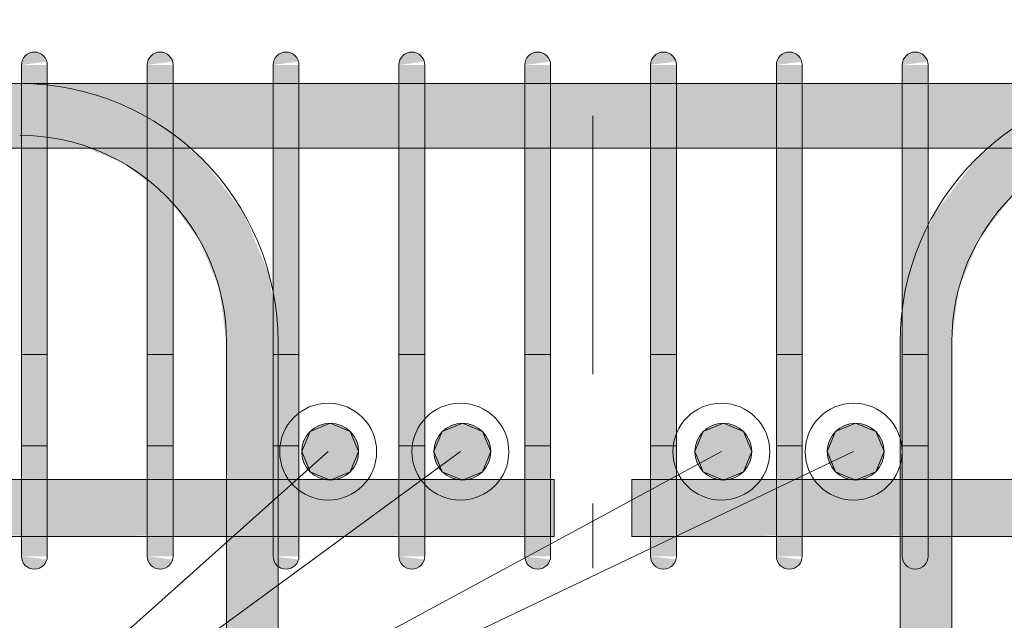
# Model space of a CAD drawing. Header units: millimetres. Extents: x 4307 to 42792, y 1610 to 10025.
# Tile 240 of 256: x 34691 to 35072, y 8675 to 8908. Entities that reach past the tile are written whole.
import ezdxf

# ---------------------------------------------------------------- set-up
doc = ezdxf.new("R2010")
doc.units = ezdxf.units.MM
doc.linetypes.add('Čára osnovy', pattern=[225, 100, -50, 25, -50])
for name, color, linetype, lineweight in [('S-GRID', 1, 'Continuous', 5), ('S-RBAR', 171, 'Continuous', 5), ('S-RBAR-IDEN', 171, 'Continuous', 5)]:
    doc.layers.add(name, color=color, linetype=linetype, lineweight=lineweight)

msp = doc.modelspace()

# ---------------------------------------------------------------- hatches: boundary and pattern name
at = {"layer": 'S-RBAR'}
for color, points in [(7, [(34691.25, 8890), (34701.08, 8891.29), (34700.58, 8892.5), (34699.79, 8893.54), (34698.75, 8894.33), (34697.55, 8894.83), (34696.25, 8895), (34694.96, 8894.83), (34693.75, 8894.33), (34692.72, 8893.54), (34691.87, 8892.37), (34691.42, 8891.29)]), (7, [(34739.94, 8890), (34749.77, 8891.29), (34749.27, 8892.5), (34748.48, 8893.54), (34747.44, 8894.33), (34746.24, 8894.83), (34744.94, 8895), (34743.65, 8894.83), (34742.44, 8894.33), (34741.41, 8893.54), (34740.56, 8892.37), (34740.11, 8891.29)]), (7, [(34788.63, 8890), (34798.46, 8891.29), (34797.96, 8892.5), (34797.17, 8893.54), (34796.13, 8894.33), (34794.92, 8894.83), (34793.63, 8895), (34792.34, 8894.83), (34791.13, 8894.33), (34790.09, 8893.54), (34789.24, 8892.37), (34788.8, 8891.29)]), (7, [(34837.32, 8890), (34847.15, 8891.29), (34846.65, 8892.5), (34845.85, 8893.54), (34844.82, 8894.33), (34843.61, 8894.83), (34842.32, 8895), (34841.02, 8894.83), (34839.82, 8894.33), (34838.78, 8893.54), (34837.93, 8892.37), (34837.49, 8891.29)]), (7, [(34886.01, 8890), (34895.84, 8891.29), (34895.34, 8892.5), (34894.54, 8893.54), (34893.51, 8894.33), (34892.3, 8894.83), (34891.01, 8895), (34889.71, 8894.83), (34888.51, 8894.33), (34887.47, 8893.54), (34886.62, 8892.37), (34886.18, 8891.29)]), (7, [(34934.7, 8890), (34944.53, 8891.29), (34944.03, 8892.5), (34943.23, 8893.54), (34942.2, 8894.33), (34940.99, 8894.83), (34939.7, 8895), (34938.4, 8894.83), (34937.2, 8894.33), (34936.16, 8893.54), (34935.31, 8892.37), (34934.87, 8891.29)]), (7, [(34983.38, 8890), (34993.21, 8891.29), (34992.71, 8892.5), (34991.92, 8893.54), (34990.88, 8894.33), (34989.68, 8894.83), (34988.38, 8895), (34987.09, 8894.83), (34985.88, 8894.33), (34984.85, 8893.54), (34984, 8892.37), (34983.55, 8891.29)]), (7, [(35032.07, 8890), (35041.9, 8891.29), (35041.18, 8892.78), (35040.61, 8893.54), (35039.57, 8894.33), (35038.37, 8894.83), (35037.07, 8895), (35035.78, 8894.83), (35034.57, 8894.33), (35033.54, 8893.54), (35032.69, 8892.37), (35032.24, 8891.29)]), (7, [(34691.9, 8865), (34701.25, 8865), (34701.08, 8890), (34691.25, 8890), (34691.25, 8865)]), (7, [(34749.94, 8865), (34749.94, 8890), (34739.94, 8890), (34739.94, 8865)]), (7, [(34798.63, 8865), (34798.63, 8890), (34788.63, 8890), (34788.63, 8865)]), (7, [(34847.32, 8865), (34847.32, 8890), (34837.32, 8890), (34837.32, 8865)]), (7, [(34896.01, 8865), (34896.01, 8890), (34886.01, 8890), (34886.01, 8865)]), (7, [(34944.7, 8865), (34944.7, 8890), (34934.7, 8890), (34934.7, 8865)]), (7, [(34993.38, 8865), (34993.38, 8890), (34983.38, 8890), (34983.38, 8865)]), (7, [(35042.07, 8865), (35041.9, 8890), (35032.07, 8890), (35032.07, 8865), (35041.18, 8865)]), (7, [(34701.25, 8725), (34701.25, 8865), (34691.25, 8865), (34691.25, 8725), (34691.9, 8725)]), (7, [(34739.94, 8725), (34749.94, 8725), (34749.94, 8865), (34739.94, 8865), (34739.94, 8771.67)]), (7, [(34798.63, 8725), (34798.63, 8865), (34788.63, 8865), (34788.63, 8725)]), (7, [(34847.32, 8725), (34847.32, 8865), (34837.32, 8865), (34837.32, 8725)]), (7, [(34896.01, 8725), (34896.01, 8865), (34886.01, 8865), (34886.01, 8725)]), (7, [(34944.7, 8725), (34944.7, 8865), (34934.7, 8865), (34934.7, 8725)]), (7, [(34993.38, 8725), (34993.38, 8865), (34983.38, 8865), (34983.38, 8725)]), (7, [(35041.18, 8725), (35042.07, 8725), (35042.07, 8865), (35032.07, 8865), (35032.07, 8725)]), (256, [(34810.72, 8729.45), (34818.5, 8732.67), (34821.72, 8740.45), (34818.5, 8748.22), (34810.72, 8751.45), (34802.94, 8748.22), (34799.72, 8740.45), (34802.94, 8732.67)]), (256, [(34861.89, 8729.45), (34869.67, 8732.67), (34872.89, 8740.45), (34869.67, 8748.22), (34861.89, 8751.45), (34854.11, 8748.22), (34850.89, 8740.45), (34854.11, 8732.67)]), (256, [(34962.87, 8729.45), (34970.65, 8732.67), (34973.87, 8740.45), (34970.65, 8748.22), (34962.87, 8751.45), (34955.09, 8748.22), (34951.87, 8740.45), (34955.09, 8732.67)]), (256, [(35014.04, 8729.45), (35021.82, 8732.67), (35025.04, 8740.45), (35021.82, 8748.22), (35014.04, 8751.45), (35006.26, 8748.22), (35003.04, 8740.45), (35006.26, 8732.67)]), (7, [(34701.08, 8700), (34701.25, 8700), (34701.25, 8725), (34691.25, 8725), (34691.25, 8700), (34696.25, 8700)]), (7, [(34749.77, 8700), (34749.94, 8700), (34749.94, 8725), (34739.94, 8725), (34739.94, 8700), (34744.94, 8700)]), (7, [(34798.46, 8700), (34798.63, 8700), (34798.63, 8725), (34788.63, 8725), (34788.63, 8700), (34793.63, 8700)]), (7, [(34847.15, 8700), (34847.32, 8700), (34847.32, 8725), (34837.32, 8725), (34837.32, 8700), (34842.32, 8700)]), (7, [(34895.84, 8700), (34896.01, 8700), (34896.01, 8725), (34886.01, 8725), (34886.01, 8700), (34891.01, 8700)]), (7, [(34944.53, 8700), (34944.7, 8700), (34944.7, 8725), (34934.7, 8725), (34934.7, 8700), (34939.7, 8700)]), (7, [(34993.21, 8700), (34993.38, 8700), (34993.38, 8725), (34983.38, 8725), (34983.38, 8700), (34988.38, 8700)]), (7, [(35041.9, 8700), (35042.07, 8700), (35042.07, 8725), (35032.07, 8725), (35032.07, 8700), (35041.18, 8700)]), (7, [(34696.25, 8695), (34697.55, 8695.17), (34698.75, 8695.67), (34699.79, 8696.46), (34700.58, 8697.5), (34701.08, 8698.71), (34691.25, 8700), (34691.42, 8698.71), (34691.92, 8697.5), (34692.72, 8696.46), (34693.75, 8695.67), (34694.96, 8695.17)]), (7, [(34744.94, 8695), (34746.24, 8695.17), (34747.44, 8695.67), (34748.48, 8696.46), (34749.27, 8697.5), (34749.77, 8698.71), (34739.94, 8700), (34740.11, 8698.71), (34740.61, 8697.5), (34741.41, 8696.46), (34742.44, 8695.67), (34743.65, 8695.17)]), (7, [(34793.63, 8695), (34794.92, 8695.17), (34796.13, 8695.67), (34797.17, 8696.46), (34797.96, 8697.5), (34798.46, 8698.71), (34788.63, 8700), (34788.8, 8698.71), (34789.3, 8697.5), (34790.09, 8696.46), (34791.13, 8695.67), (34792.34, 8695.17)]), (7, [(34842.32, 8695), (34843.61, 8695.17), (34844.82, 8695.67), (34845.85, 8696.46), (34846.65, 8697.5), (34847.15, 8698.71), (34837.32, 8700), (34837.49, 8698.71), (34837.99, 8697.5), (34838.78, 8696.46), (34839.82, 8695.67), (34841.02, 8695.17)]), (7, [(34891.01, 8695), (34892.3, 8695.17), (34893.51, 8695.67), (34894.54, 8696.46), (34895.34, 8697.5), (34895.84, 8698.71), (34886.01, 8700), (34886.18, 8698.71), (34886.68, 8697.5), (34887.47, 8696.46), (34888.51, 8695.67), (34889.71, 8695.17)]), (7, [(34939.7, 8695), (34940.99, 8695.17), (34942.2, 8695.67), (34943.23, 8696.46), (34944.03, 8697.5), (34944.53, 8698.71), (34934.7, 8700), (34934.87, 8698.71), (34935.37, 8697.5), (34936.16, 8696.46), (34937.2, 8695.67), (34938.4, 8695.17)]), (7, [(34988.38, 8695), (34989.68, 8695.17), (34990.88, 8695.67), (34991.92, 8696.46), (34992.71, 8697.5), (34993.21, 8698.71), (34983.38, 8700), (34983.55, 8698.71), (34984.05, 8697.5), (34984.85, 8696.46), (34985.88, 8695.67), (34987.09, 8695.17)]), (7, [(35037.07, 8695), (35038.37, 8695.17), (35039.57, 8695.67), (35041.18, 8697.22), (35041.4, 8697.5), (35041.9, 8698.71), (35032.07, 8700), (35032.24, 8698.71), (35032.74, 8697.5), (35033.54, 8696.46), (35034.57, 8695.67), (35035.78, 8695.17)])]:
    msp.add_hatch(color=color, dxfattribs=at).paths.add_polyline_path(points)
h = msp.add_hatch(color=7, dxfattribs=at)
h.paths.add_polyline_path([(35779.59, 8857.8), (35868.11, 8857.8), (35868.11, 8882.8), (35779.59, 8882.8), (35779.59, 8865)])
h.paths.add_polyline_path([(38077.38, 8857.8), (38077.38, 8882.8), (37887.78, 8882.8), (37887.78, 8857.8), (38010.07, 8857.8)])
h.paths.add_polyline_path([(33127.61, 8857.8), (33311.76, 8857.8), (33311.76, 8882.8), (33127.61, 8882.8)])
h.paths.add_polyline_path([(35671.07, 8857.8), (35671.07, 8882.8), (35582.55, 8882.8), (35582.55, 8857.8), (35652.43, 8857.8)])
h.paths.add_polyline_path([(33321.76, 8857.8), (33511.14, 8857.8), (33511.14, 8882.8), (33321.76, 8882.8), (33321.76, 8865)])
h.paths.add_polyline_path([(35739.75, 8857.8), (35769.59, 8857.8), (35769.59, 8882.8), (35681.07, 8882.8), (35681.07, 8857.8)])
h.paths.add_polyline_path([(37877.78, 8857.8), (37877.78, 8882.8), (37688.18, 8882.8), (37688.18, 8857.8), (37835.43, 8857.8)])
h.paths.add_polyline_path([(33521.14, 8857.8), (33710.52, 8857.8), (33710.52, 8882.8), (33521.14, 8882.8), (33521.14, 8865)])
h.paths.add_polyline_path([(35572.55, 8857.8), (35572.55, 8882.8), (35484.03, 8882.8), (35484.03, 8857.8), (35565.11, 8857.8)])
h.paths.add_polyline_path([(33720.52, 8857.8), (33910.52, 8857.8), (33910.52, 8882.8), (33720.52, 8882.8), (33720.52, 8865)])
h.paths.add_polyline_path([(35878.11, 8857.8), (35966.62, 8857.8), (35966.62, 8882.8), (35878.11, 8882.8), (35878.11, 8865)])
h.paths.add_polyline_path([(37678.18, 8857.8), (37678.18, 8882.8), (37488.57, 8882.8), (37488.57, 8857.8), (37660.79, 8857.8)])
h.paths.add_polyline_path([(33920.52, 8857.8), (33999.63, 8857.8), (33999.63, 8882.8), (33920.52, 8882.8), (33920.52, 8865)])
h.paths.add_polyline_path([(35474.03, 8857.8), (35474.03, 8882.8), (35385.52, 8882.8), (35385.52, 8857.8), (35390.47, 8857.8)])
h.paths.add_polyline_path([(34009.63, 8857.8), (34088.74, 8857.8), (34088.74, 8882.8), (34009.63, 8882.8), (34009.63, 8865)])
h.paths.add_polyline_path([(35375.52, 8857.8), (35375.52, 8882.8), (35285.52, 8882.8), (35285.52, 8857.8), (35303.14, 8857.8)])
h.paths.add_polyline_path([(34098.74, 8857.8), (34177.85, 8857.8), (34177.85, 8882.8), (34098.74, 8882.8), (34098.74, 8865)])
h.paths.add_polyline_path([(35976.62, 8857.8), (36065.14, 8857.8), (36065.14, 8882.8), (35976.62, 8882.8), (35976.62, 8865)])
h.paths.add_polyline_path([(34953.86, 8857.8), (34983.38, 8857.8), (34983.38, 8882.8), (34944.7, 8882.8), (34944.7, 8857.8)])
h.paths.add_polyline_path([(37478.57, 8857.8), (37478.57, 8882.8), (37288.97, 8882.8), (37288.97, 8857.8), (37398.83, 8857.8)])
h.paths.add_polyline_path([(34187.85, 8857.8), (34266.96, 8857.8), (34266.96, 8882.8), (34187.85, 8882.8), (34187.85, 8865)])
h.paths.add_polyline_path([(35275.52, 8857.8), (35275.52, 8882.8), (35236.83, 8882.8), (35236.83, 8857.8), (35259.48, 8857.8)])
h.paths.add_polyline_path([(34276.96, 8857.8), (34356.08, 8857.8), (34356.08, 8882.8), (34276.96, 8882.8), (34276.96, 8865)])
h.paths.add_polyline_path([(37278.97, 8857.8), (37278.97, 8882.8), (37089.37, 8882.8), (37089.37, 8857.8), (37224.19, 8857.8)])
h.paths.add_polyline_path([(34366.08, 8857.8), (34445.19, 8857.8), (34445.19, 8882.8), (34366.08, 8882.8), (34366.08, 8865)])
h.paths.add_polyline_path([(36370.7, 8857.8), (36459.21, 8857.8), (36459.21, 8882.8), (36370.7, 8882.8), (36370.7, 8865)])
h.paths.add_polyline_path([(34993.38, 8857.8), (35032.07, 8857.8), (35032.07, 8882.8), (34993.38, 8882.8), (34993.38, 8865)])
h.paths.add_polyline_path([(35226.83, 8857.8), (35226.83, 8882.8), (35188.14, 8882.8), (35188.14, 8857.8), (35215.82, 8857.8)])
h.paths.add_polyline_path([(34455.19, 8857.8), (34545.19, 8857.8), (34545.19, 8882.8), (34455.19, 8882.8), (34455.19, 8865)])
h.paths.add_polyline_path([(36075.14, 8857.8), (36163.66, 8857.8), (36163.66, 8882.8), (36075.14, 8882.8), (36075.14, 8865)])
h.paths.add_polyline_path([(37079.37, 8857.8), (37079.37, 8882.8), (36889.77, 8882.8), (36889.77, 8857.8), (37049.55, 8857.8)])
h.paths.add_polyline_path([(36350.99, 8857.8), (36360.7, 8857.8), (36360.7, 8882.8), (36272.18, 8882.8), (36272.18, 8857.8)])
h.paths.add_polyline_path([(34555.19, 8857.8), (34593.88, 8857.8), (34593.88, 8882.8), (34555.19, 8882.8), (34555.19, 8865)])
h.paths.add_polyline_path([(35178.14, 8857.8), (35178.14, 8882.8), (35139.45, 8882.8), (35139.45, 8857.8), (35172.16, 8857.8)])
h.paths.add_polyline_path([(34934.7, 8857.8), (34934.7, 8882.8), (34896.01, 8882.8), (34896.01, 8857.8), (34910.2, 8857.8)])
h.paths.add_polyline_path([(34603.88, 8857.8), (34642.56, 8857.8), (34642.56, 8882.8), (34603.88, 8882.8), (34603.88, 8865)])
h.paths.add_polyline_path([(36879.77, 8857.8), (36879.77, 8882.8), (36764.77, 8882.8), (36764.77, 8857.8), (36874.91, 8857.8)])
h.paths.add_polyline_path([(35080.76, 8857.8), (35080.76, 8882.8), (35042.07, 8882.8), (35042.07, 8857.8)])
h.paths.add_polyline_path([(34691.25, 8857.8), (34691.25, 8882.8), (34652.56, 8882.8), (34652.56, 8857.8)])
h.paths.add_polyline_path([(36469.21, 8857.8), (36557.73, 8857.8), (36557.73, 8882.8), (36469.21, 8882.8), (36469.21, 8865)])
h.paths.add_polyline_path([(36173.66, 8857.8), (36262.18, 8857.8), (36262.18, 8882.8), (36173.66, 8882.8), (36173.66, 8865)])
h.paths.add_polyline_path([(34886.01, 8857.8), (34886.01, 8882.8), (34847.32, 8882.8), (34847.32, 8857.8), (34866.54, 8857.8)])
h.paths.add_polyline_path([(36754.77, 8857.8), (36754.77, 8882.8), (36666.25, 8882.8), (36666.25, 8857.8), (36700.27, 8857.8)])
h.paths.add_polyline_path([(34701.25, 8857.8), (34739.94, 8857.8), (34739.94, 8882.8), (34701.25, 8882.8), (34701.25, 8862.19)])
h.paths.add_polyline_path([(35129.45, 8857.8), (35129.45, 8882.8), (35090.76, 8882.8), (35090.76, 8857.8), (35128.5, 8857.8)])
h.paths.add_polyline_path([(34749.94, 8857.8), (34788.63, 8857.8), (34788.63, 8882.8), (34749.94, 8882.8), (34749.94, 8862.19)])
h.paths.add_polyline_path([(36656.25, 8857.8), (36656.25, 8882.8), (36567.73, 8882.8), (36567.73, 8857.8), (36612.95, 8857.8)])
h.paths.add_polyline_path([(34837.32, 8857.8), (34837.32, 8882.8), (34798.63, 8882.8), (34798.63, 8857.8), (34822.88, 8857.8)])
h = msp.add_hatch(color=7, dxfattribs=at)
h.paths.add_polyline_path([(34788.63, 8782.8), (34788.63, 8797.61), (34787.17, 8808.69), (34777.18, 8832.8), (34761.29, 8853.51), (34755.7, 8857.8), (34749.94, 8857.8), (34749.94, 8835.73), (34759.86, 8822.8), (34767.85, 8803.51), (34770.58, 8782.8), (34787.17, 8782.8)])
h.paths.add_polyline_path([(34739.94, 8844.9), (34739.94, 8857.8), (34716.78, 8857.8), (34730.58, 8852.09), (34735.56, 8848.26)])
h = msp.add_hatch(color=7, dxfattribs=at)
h.paths.add_polyline_path([(35051.23, 8782.8), (35053.96, 8803.51), (35061.95, 8822.8), (35074.66, 8839.37), (35080.76, 8844.05), (35080.76, 8857.8), (35066.11, 8857.8), (35060.52, 8853.51), (35044.3, 8832.02), (35042.07, 8826.64), (35042.07, 8782.8)])
h.paths.add_polyline_path([(35032.07, 8782.8), (35032.07, 8789.21), (35031.23, 8782.8)])
h.paths.add_polyline_path([(35090.76, 8851.73), (35091.23, 8852.09), (35105.03, 8857.8), (35090.76, 8857.8), (35090.76, 8852.09)])
h = msp.add_hatch(color=7, dxfattribs=at)
h.paths.add_polyline_path([(34772.43, 7882.8), (34772.24, 7916), (34770.58, 7916), (34770.58, 7882.8)])
h.paths.add_polyline_path([(34772.24, 7924), (34772.43, 7924), (34772.24, 8016), (34770.58, 8016), (34770.58, 7924)])
h.paths.add_polyline_path([(34772.43, 8024), (34772.24, 8116), (34770.58, 8116), (34770.58, 8024), (34772.24, 8024)])
h.paths.add_polyline_path([(34770.58, 8124), (34772.43, 8124), (34772.24, 8216), (34770.58, 8216), (34770.58, 8138)])
h.paths.add_polyline_path([(34772.43, 8224), (34772.24, 8316), (34770.58, 8316), (34770.58, 8224), (34772.24, 8224)])
h.paths.add_polyline_path([(34772.43, 8324), (34772.24, 8416), (34770.58, 8416), (34770.58, 8324), (34772.24, 8324)])
h.paths.add_polyline_path([(34772.43, 8424), (34772.24, 8516), (34770.58, 8516), (34770.58, 8424), (34772.24, 8424)])
h.paths.add_polyline_path([(34772.43, 8524), (34772.24, 8616), (34770.58, 8616), (34770.58, 8524), (34772.24, 8524)])
h.paths.add_polyline_path([(34790.43, 8524), (34790.58, 8524), (34790.43, 8590.62)])
h.paths.add_polyline_path([(34772.24, 8624), (34772.43, 8624), (34772.43, 8660), (34790.43, 8660), (34790.58, 8696.09), (34790.09, 8696.46), (34789.3, 8697.5), (34788.8, 8698.71), (34788.63, 8701.67), (34788.63, 8707.64), (34770.58, 8707.64), (34770.58, 8624)])
h.paths.add_polyline_path([(34790.58, 8699.74), (34790.58, 8700), (34788.63, 8700)])
h.paths.add_polyline_path([(34770.58, 8729.64), (34788.63, 8729.64), (34788.63, 8782.8), (34770.58, 8782.8), (34770.58, 8771.67)])
h = msp.add_hatch(color=7, dxfattribs=at)
h.paths.add_polyline_path([(35034.33, 7882.8), (35034.33, 7916), (35031.23, 7916), (35031.23, 7882.8)])
h.paths.add_polyline_path([(35034.33, 7924), (35034.33, 8016), (35031.23, 8016), (35031.23, 7924)])
h.paths.add_polyline_path([(35031.23, 8024), (35034.33, 8024), (35034.33, 8116), (35031.23, 8116), (35031.23, 8107.82)])
h.paths.add_polyline_path([(35031.23, 8124), (35034.33, 8124), (35034.33, 8216), (35031.23, 8216)])
h.paths.add_polyline_path([(35034.33, 8224), (35034.33, 8316), (35031.23, 8316), (35031.23, 8224)])
h.paths.add_polyline_path([(35031.23, 8324), (35034.33, 8324), (35034.33, 8416), (35031.23, 8416), (35031.23, 8349.22)])
h.paths.add_polyline_path([(35031.23, 8424), (35034.33, 8424), (35034.33, 8516), (35031.23, 8516), (35031.23, 8469.92)])
h.paths.add_polyline_path([(35031.23, 8524), (35034.33, 8524), (35034.33, 8616), (35031.23, 8616), (35031.23, 8590.62)])
h.paths.add_polyline_path([(35031.23, 8624), (35034.33, 8624), (35034.33, 8660), (35051.23, 8660), (35051.23, 8707.64), (35042.07, 8707.64), (35041.9, 8700), (35032.07, 8700), (35032.07, 8707.64), (35031.23, 8707.64), (35031.23, 8650.97)])
h.paths.add_polyline_path([(35037.07, 8695), (35035.78, 8695.17), (35034.57, 8695.67), (35033.54, 8696.46), (35032.74, 8697.5), (35032.24, 8698.71), (35032.07, 8700), (35041.9, 8698.71), (35041.18, 8697.22), (35040.61, 8696.46), (35039.57, 8695.67), (35038.37, 8695.17)])
h.paths.add_polyline_path([(35031.23, 8729.64), (35032.07, 8729.64), (35032.07, 8782.8), (35031.23, 8782.8), (35031.23, 8771.67)])
h.paths.add_polyline_path([(35051.23, 8729.64), (35051.23, 8782.8), (35042.07, 8782.8), (35042.07, 8729.64)])
h = msp.add_hatch(color=256, dxfattribs=at)
edge = h.paths.add_edge_path()
edge.add_arc((34810.72, 8740.45), 11, 0, 360)
h = msp.add_hatch(color=256, dxfattribs=at)
edge = h.paths.add_edge_path()
edge.add_arc((34861.89, 8740.45), 11, 0, 360)
h = msp.add_hatch(color=256, dxfattribs=at)
edge = h.paths.add_edge_path()
edge.add_arc((34962.87, 8740.45), 11, 0, 360)
h = msp.add_hatch(color=256, dxfattribs=at)
edge = h.paths.add_edge_path()
edge.add_arc((35014.04, 8740.45), 11, 0, 360)
h = msp.add_hatch(color=7, dxfattribs=at)
h.paths.add_polyline_path([(31497.38, 8707.64), (31507.53, 8707.92), (31507.53, 8729.64), (31497.38, 8729.64), (31497.38, 8711.32)])
h.paths.add_polyline_path([(33993.34, 8707.64), (33999.63, 8707.92), (33999.63, 8729.64), (33920.52, 8729.64), (33920.52, 8707.64), (33949.68, 8707.64)])
h.paths.add_polyline_path([(34037, 8707.64), (34088.74, 8707.92), (34088.74, 8729.64), (34009.63, 8729.64), (34009.63, 8707.64)])
h.paths.add_polyline_path([(31517.53, 8707.64), (31552.64, 8707.92), (31552.64, 8729.64), (31517.53, 8729.64), (31517.53, 8707.92)])
h.paths.add_polyline_path([(33906.02, 8707.64), (33910.52, 8707.92), (33910.52, 8729.64), (33720.52, 8729.64), (33720.52, 8707.64), (33731.38, 8707.64)])
h.paths.add_polyline_path([(31562.64, 8707.64), (31597.75, 8707.92), (31597.75, 8729.64), (31562.64, 8729.64), (31562.64, 8707.92)])
h.paths.add_polyline_path([(33687.72, 8707.64), (33710.52, 8707.92), (33710.52, 8729.64), (33521.14, 8729.64), (33521.14, 8707.64), (33644.06, 8707.64)])
h.paths.add_polyline_path([(31607.75, 8707.64), (31642.85, 8707.92), (31642.85, 8729.64), (31607.75, 8729.64), (31607.75, 8707.92)])
h.paths.add_polyline_path([(31652.85, 8707.64), (31687.96, 8707.92), (31687.96, 8729.64), (31652.85, 8729.64), (31652.85, 8707.92)])
h.paths.add_polyline_path([(33469.42, 8707.64), (33511.14, 8707.92), (33511.14, 8729.64), (33321.76, 8729.64), (33321.76, 8707.64), (33382.1, 8707.64)])
h.paths.add_polyline_path([(31697.96, 8707.64), (31733.07, 8707.92), (31733.07, 8729.64), (31697.96, 8729.64), (31697.96, 8707.92)])
h.paths.add_polyline_path([(33294.78, 8707.64), (33311.76, 8707.92), (33311.76, 8729.64), (33122.38, 8729.64), (33122.38, 8707.64), (33207.46, 8707.64)])
h.paths.add_polyline_path([(31743.07, 8707.64), (31806.55, 8707.92), (31806.55, 8729.64), (31743.07, 8729.64), (31743.07, 8707.92)])
h.paths.add_polyline_path([(33076.48, 8707.64), (33112.38, 8707.92), (33112.38, 8729.64), (32923, 8729.64), (32923, 8707.64), (33032.82, 8707.64)])
h.paths.add_polyline_path([(34866.54, 8707.64), (34886.01, 8707.92), (34886.01, 8729.64), (34847.32, 8729.64), (34847.32, 8707.64)])
h.paths.add_polyline_path([(34897.38, 8707.64), (34897.38, 8729.64), (34896.01, 8729.64), (34896.01, 8707.64)])
h.paths.add_polyline_path([(34098.74, 8707.64), (34177.85, 8707.92), (34177.85, 8729.64), (34098.74, 8729.64), (34098.74, 8707.92)])
h.paths.add_polyline_path([(34822.88, 8707.64), (34837.32, 8707.92), (34837.32, 8729.64), (34798.63, 8729.64), (34798.63, 8707.64)])
h.paths.add_polyline_path([(34779.22, 8707.64), (34788.63, 8707.92), (34788.63, 8729.64), (34749.94, 8729.64), (34749.94, 8707.64)])
h.paths.add_polyline_path([(34187.85, 8707.64), (34266.96, 8707.92), (34266.96, 8729.64), (34187.85, 8729.64), (34187.85, 8707.92)])
h.paths.add_polyline_path([(31816.55, 8707.64), (31891.16, 8707.92), (31891.16, 8729.64), (31816.55, 8729.64), (31816.55, 8707.92)])
h.paths.add_polyline_path([(34276.96, 8707.64), (34356.08, 8707.92), (34356.08, 8729.64), (34276.96, 8729.64), (34276.96, 8707.92)])
h.paths.add_polyline_path([(31901.16, 8707.64), (31975.78, 8707.92), (31975.78, 8729.64), (31901.16, 8729.64), (31901.16, 8707.92)])
h.paths.add_polyline_path([(34366.08, 8707.64), (34445.19, 8707.92), (34445.19, 8729.64), (34366.08, 8729.64), (34366.08, 8707.92)])
h.paths.add_polyline_path([(34455.19, 8707.64), (34545.19, 8707.92), (34545.19, 8729.64), (34455.19, 8729.64), (34455.19, 8707.92)])
h.paths.add_polyline_path([(34555.19, 8707.64), (34593.88, 8707.92), (34593.88, 8729.64), (34555.19, 8729.64), (34555.19, 8707.92)])
h.paths.add_polyline_path([(34603.88, 8707.64), (34642.56, 8707.92), (34642.56, 8729.64), (34603.88, 8729.64), (34603.88, 8707.92)])
h.paths.add_polyline_path([(34652.56, 8707.64), (34691.25, 8707.92), (34691.25, 8729.64), (34652.56, 8729.64), (34652.56, 8707.92)])
h.paths.add_polyline_path([(34701.25, 8707.64), (34739.94, 8707.92), (34739.94, 8729.64), (34701.25, 8729.64), (34701.25, 8707.92)])
h.paths.add_polyline_path([(32901.84, 8707.64), (32913, 8707.92), (32913, 8729.64), (32723.62, 8729.64), (32723.62, 8707.64), (32858.18, 8707.64)])
h.paths.add_polyline_path([(32683.54, 8707.64), (32713.62, 8707.92), (32713.62, 8729.64), (32524.24, 8729.64), (32524.24, 8707.64), (32596.22, 8707.64)])
h.paths.add_polyline_path([(32508.9, 8707.64), (32514.24, 8707.92), (32514.24, 8729.64), (32324.24, 8729.64), (32324.24, 8707.64), (32334.26, 8707.64)])
h.paths.add_polyline_path([(32290.6, 8707.64), (32314.24, 8707.92), (32314.24, 8729.64), (32239.62, 8729.64), (32239.62, 8707.64), (32246.94, 8707.64)])
h.paths.add_polyline_path([(32203.28, 8707.64), (32229.62, 8707.92), (32229.62, 8729.64), (32155.01, 8729.64), (32155.01, 8707.64), (32159.62, 8707.64)])
h.paths.add_polyline_path([(32115.96, 8707.64), (32145.01, 8707.92), (32145.01, 8729.64), (32070.39, 8729.64), (32070.39, 8707.64), (32072.3, 8707.64)])
h.paths.add_polyline_path([(31985.78, 8707.64), (32060.39, 8707.92), (32060.39, 8729.64), (31985.78, 8729.64), (31985.78, 8707.92)])
h = msp.add_hatch(color=7, dxfattribs=at)
h.paths.add_polyline_path([(38097.39, 8707.64), (38276.98, 8707.92), (38276.98, 8729.64), (38087.38, 8729.64), (38087.38, 8707.64)])
h.paths.add_polyline_path([(34944.7, 8707.64), (34983.38, 8707.92), (34983.38, 8729.64), (34944.7, 8729.64), (34944.7, 8707.92)])
h.paths.add_polyline_path([(40287.01, 8707.64), (40374.45, 8707.92), (40374.45, 8729.64), (40287.01, 8729.64), (40287.01, 8707.92)])
h.paths.add_polyline_path([(34927.38, 8707.64), (34934.7, 8707.92), (34934.7, 8729.64), (34927.38, 8729.64), (34927.38, 8707.92)])
h.paths.add_polyline_path([(40277.01, 8707.64), (40277.01, 8729.64), (40189.56, 8729.64), (40189.56, 8707.64), (40236.73, 8707.64)])
h.paths.add_polyline_path([(34993.38, 8707.64), (35032.07, 8707.92), (35032.07, 8729.64), (34993.38, 8729.64), (34993.38, 8707.92)])
h.paths.add_polyline_path([(40179.56, 8707.64), (40179.56, 8729.64), (40092.11, 8729.64), (40092.11, 8707.64), (40149.41, 8707.64)])
h.paths.add_polyline_path([(35042.07, 8707.64), (35080.76, 8707.92), (35080.76, 8729.64), (35042.07, 8729.64), (35042.07, 8707.92)])
h.paths.add_polyline_path([(35090.76, 8707.64), (35129.45, 8707.92), (35129.45, 8729.64), (35090.76, 8729.64), (35090.76, 8707.92)])
h.paths.add_polyline_path([(40082.11, 8707.64), (40082.11, 8729.64), (39994.67, 8729.64), (39994.67, 8707.64), (40062.09, 8707.64)])
h.paths.add_polyline_path([(35139.45, 8707.64), (35178.14, 8707.92), (35178.14, 8729.64), (35139.45, 8729.64), (35139.45, 8707.92)])
h.paths.add_polyline_path([(35188.14, 8707.64), (35226.83, 8707.92), (35226.83, 8729.64), (35188.14, 8729.64), (35188.14, 8707.92)])
h.paths.add_polyline_path([(39984.67, 8707.64), (39984.67, 8729.64), (39897.22, 8729.64), (39897.22, 8707.64), (39974.77, 8707.64)])
h.paths.add_polyline_path([(35236.83, 8707.64), (35275.52, 8707.92), (35275.52, 8729.64), (35236.83, 8729.64), (35236.83, 8707.92)])
h.paths.add_polyline_path([(35285.52, 8707.64), (35375.52, 8707.92), (35375.52, 8729.64), (35285.52, 8729.64), (35285.52, 8707.92)])
h.paths.add_polyline_path([(35385.52, 8707.64), (35474.03, 8707.92), (35474.03, 8729.64), (35385.52, 8729.64), (35385.52, 8707.92)])
h.paths.add_polyline_path([(35484.03, 8707.64), (35572.55, 8707.92), (35572.55, 8729.64), (35484.03, 8729.64), (35484.03, 8707.92)])
h.paths.add_polyline_path([(35582.55, 8707.64), (35671.07, 8707.92), (35671.07, 8729.64), (35582.55, 8729.64), (35582.55, 8707.92)])
h.paths.add_polyline_path([(35681.07, 8707.64), (35769.59, 8707.92), (35769.59, 8729.64), (35681.07, 8729.64), (35681.07, 8707.92)])
h.paths.add_polyline_path([(35779.59, 8707.64), (35868.11, 8707.92), (35868.11, 8729.64), (35779.59, 8729.64), (35779.59, 8707.92)])
h.paths.add_polyline_path([(35878.11, 8707.64), (35966.62, 8707.92), (35966.62, 8729.64), (35878.11, 8729.64), (35878.11, 8707.92)])
h.paths.add_polyline_path([(35976.62, 8707.64), (36065.14, 8707.92), (36065.14, 8729.64), (35976.62, 8729.64), (35976.62, 8707.92)])
h.paths.add_polyline_path([(36075.14, 8707.64), (36163.66, 8707.92), (36163.66, 8729.64), (36075.14, 8729.64), (36075.14, 8707.92)])
h.paths.add_polyline_path([(36173.66, 8707.64), (36262.18, 8707.92), (36262.18, 8729.64), (36173.66, 8729.64), (36173.66, 8707.92)])
h.paths.add_polyline_path([(36272.18, 8707.64), (36360.7, 8707.92), (36360.7, 8729.64), (36272.18, 8729.64), (36272.18, 8707.92)])
h.paths.add_polyline_path([(36370.7, 8707.64), (36459.21, 8707.92), (36459.21, 8729.64), (36370.7, 8729.64), (36370.7, 8707.92)])
h.paths.add_polyline_path([(36469.21, 8707.64), (36557.73, 8707.92), (36557.73, 8729.64), (36469.21, 8729.64), (36469.21, 8707.92)])
h.paths.add_polyline_path([(36567.73, 8707.64), (36656.25, 8707.92), (36656.25, 8729.64), (36567.73, 8729.64), (36567.73, 8707.92)])
h.paths.add_polyline_path([(36666.25, 8707.64), (36754.77, 8707.92), (36754.77, 8729.64), (36666.25, 8729.64), (36666.25, 8707.92)])
h.paths.add_polyline_path([(36764.77, 8707.64), (36879.77, 8707.92), (36879.77, 8729.64), (36764.77, 8729.64), (36764.77, 8707.92)])
h.paths.add_polyline_path([(36889.77, 8707.64), (37079.37, 8707.92), (37079.37, 8729.64), (36889.77, 8729.64), (36889.77, 8707.92)])
h.paths.add_polyline_path([(37089.37, 8707.64), (37278.97, 8707.92), (37278.97, 8729.64), (37089.37, 8729.64), (37089.37, 8707.92)])
h.paths.add_polyline_path([(37288.97, 8707.64), (37478.57, 8707.92), (37478.57, 8729.64), (37288.97, 8729.64), (37288.97, 8707.92)])
h.paths.add_polyline_path([(37488.57, 8707.64), (37678.18, 8707.92), (37678.18, 8729.64), (37488.57, 8729.64), (37488.57, 8707.92)])
h.paths.add_polyline_path([(37688.18, 8707.64), (37877.78, 8707.92), (37877.78, 8729.64), (37688.18, 8729.64), (37688.18, 8707.92)])
h.paths.add_polyline_path([(37887.78, 8707.64), (38077.38, 8707.92), (38077.38, 8729.64), (37887.78, 8729.64), (37887.78, 8707.92)])
h.paths.add_polyline_path([(41000.78, 8707.64), (41002.38, 8707.64), (41002.38, 8729.64), (40982.38, 8729.64), (40982.38, 8707.64)])
h.paths.add_polyline_path([(40972.38, 8707.64), (40972.38, 8729.64), (40939.09, 8729.64), (40939.09, 8707.64)])
h.paths.add_polyline_path([(39887.22, 8707.64), (39887.22, 8729.64), (39799.77, 8729.64), (39799.77, 8707.64), (39843.79, 8707.64)])
h.paths.add_polyline_path([(40929.09, 8707.64), (40929.09, 8729.64), (40895.81, 8729.64), (40895.81, 8707.64)])
h.paths.add_polyline_path([(39789.77, 8707.64), (39789.77, 8729.64), (39702.33, 8729.64), (39702.33, 8707.64), (39756.47, 8707.64)])
h.paths.add_polyline_path([(40885.81, 8707.64), (40885.81, 8729.64), (40852.53, 8729.64), (40852.53, 8707.64)])
h.paths.add_polyline_path([(40842.53, 8707.64), (40842.53, 8729.64), (40809.24, 8729.64), (40809.24, 8707.64)])
h.paths.add_polyline_path([(39692.33, 8707.64), (39692.33, 8729.64), (39604.88, 8729.64), (39604.88, 8707.64), (39669.15, 8707.64)])
h.paths.add_polyline_path([(40764.24, 8707.64), (40764.24, 8729.64), (40676.79, 8729.64), (40676.79, 8707.64), (40760.65, 8707.64)])
h.paths.add_polyline_path([(40799.24, 8707.64), (40799.24, 8729.64), (40774.24, 8729.64), (40774.24, 8707.64)])
h.paths.add_polyline_path([(38286.98, 8707.64), (38476.58, 8707.92), (38476.58, 8729.64), (38286.98, 8729.64), (38286.98, 8707.92)])
h.paths.add_polyline_path([(40666.79, 8707.64), (40666.79, 8729.64), (40579.35, 8729.64), (40579.35, 8707.64), (40629.67, 8707.64)])
h.paths.add_polyline_path([(40569.35, 8707.64), (40569.35, 8729.64), (40481.9, 8729.64), (40481.9, 8707.64), (40542.35, 8707.64)])
h.paths.add_polyline_path([(38486.58, 8707.64), (38676.18, 8707.92), (38676.18, 8729.64), (38486.58, 8729.64), (38486.58, 8707.92)])
h.paths.add_polyline_path([(40471.9, 8707.64), (40471.9, 8729.64), (40384.45, 8729.64), (40384.45, 8707.64), (40455.03, 8707.64)])
h.paths.add_polyline_path([(38686.18, 8707.64), (38875.79, 8707.92), (38875.79, 8729.64), (38686.18, 8729.64), (38686.18, 8707.92)])
h.paths.add_polyline_path([(38885.79, 8707.64), (39075.39, 8707.92), (39075.39, 8729.64), (38885.79, 8729.64), (38885.79, 8707.92)])
h.paths.add_polyline_path([(39085.39, 8707.64), (39274.99, 8707.92), (39274.99, 8729.64), (39085.39, 8729.64), (39085.39, 8707.92)])
h.paths.add_polyline_path([(39284.99, 8707.64), (39399.99, 8707.92), (39399.99, 8729.64), (39284.99, 8729.64), (39284.99, 8707.92)])
h.paths.add_polyline_path([(39409.99, 8707.64), (39497.43, 8707.92), (39497.43, 8729.64), (39409.99, 8729.64), (39409.99, 8707.92)])
h.paths.add_polyline_path([(39507.43, 8707.64), (39594.88, 8707.92), (39594.88, 8729.64), (39507.43, 8729.64), (39507.43, 8707.92)])

# ---------------------------------------------------------------- linework, layer by layer
at = {"layer": 'S-GRID', "linetype": 'Čára osnovy', "lineweight": 9}
msp.add_line((34912.38, 1795.38), (34912.38, 9850.35), dxfattribs=at)
at = {"layer": 'S-RBAR'}
for p, q in [((34691.25, 8890), (34691.25, 8865)), ((34691.25, 8890), (34691.25, 8865)), ((34701.25, 8890), (34701.25, 8865)), ((34701.25, 8890), (34701.25, 8865)), ((34739.94, 8890), (34739.94, 8865)), ((34739.94, 8890), (34739.94, 8865)), ((34749.94, 8890), (34749.94, 8865)), ((34749.94, 8890), (34749.94, 8865)), ((34788.63, 8890), (34788.63, 8865)), ((34788.63, 8890), (34788.63, 8865)), ((34798.63, 8890), (34798.63, 8865)), ((34798.63, 8890), (34798.63, 8865)), ((34837.32, 8890), (34837.32, 8865)), ((34837.32, 8890), (34837.32, 8865)), ((34847.32, 8890), (34847.32, 8865)), ((34847.32, 8890), (34847.32, 8865)), ((34886.01, 8890), (34886.01, 8865)), ((34886.01, 8890), (34886.01, 8865)), ((34896.01, 8890), (34896.01, 8865)), ((34896.01, 8890), (34896.01, 8865)), ((34934.7, 8890), (34934.7, 8865)), ((34934.7, 8890), (34934.7, 8865)), ((34944.7, 8890), (34944.7, 8865)), ((34944.7, 8890), (34944.7, 8865)), ((34983.38, 8890), (34983.38, 8865)), ((34983.38, 8890), (34983.38, 8865)), ((34993.38, 8890), (34993.38, 8865)), ((34993.38, 8890), (34993.38, 8865)), ((35032.07, 8890), (35032.07, 8865)), ((35032.07, 8890), (35032.07, 8865)), ((35042.07, 8890), (35042.07, 8865)), ((35042.07, 8890), (35042.07, 8865)), ((38077.42, 8882.8), (33127.61, 8882.8)), ((38077.42, 8882.8), (33127.61, 8882.8)), ((38077.42, 8882.8), (33127.61, 8882.8)), ((34691.25, 8725), (34691.25, 8865)), ((34691.25, 8865), (34691.25, 8725)), ((34701.25, 8725), (34701.25, 8865)), ((34701.25, 8865), (34701.25, 8725)), ((34739.94, 8725), (34739.94, 8865)), ((34739.94, 8865), (34739.94, 8725)), ((34749.94, 8725), (34749.94, 8865)), ((34749.94, 8865), (34749.94, 8725)), ((34788.63, 8725), (34788.63, 8865)), ((34788.63, 8865), (34788.63, 8725)), ((34798.63, 8725), (34798.63, 8865)), ((34798.63, 8865), (34798.63, 8725)), ((34837.32, 8725), (34837.32, 8865)), ((34837.32, 8865), (34837.32, 8725)), ((34847.32, 8725), (34847.32, 8865)), ((34847.32, 8865), (34847.32, 8725)), ((34886.01, 8725), (34886.01, 8865)), ((34886.01, 8865), (34886.01, 8725)), ((34896.01, 8725), (34896.01, 8865)), ((34896.01, 8865), (34896.01, 8725)), ((34934.7, 8725), (34934.7, 8865)), ((34934.7, 8865), (34934.7, 8725)), ((34944.7, 8725), (34944.7, 8865)), ((34944.7, 8865), (34944.7, 8725)), ((34983.38, 8725), (34983.38, 8865)), ((34983.38, 8865), (34983.38, 8725)), ((34993.38, 8725), (34993.38, 8865)), ((34993.38, 8865), (34993.38, 8725)), ((35032.07, 8725), (35032.07, 8865)), ((35032.07, 8865), (35032.07, 8725)), ((35042.07, 8725), (35042.07, 8865)), ((35042.07, 8865), (35042.07, 8725)), ((38077.42, 8857.8), (33127.61, 8857.8)), ((38077.42, 8857.8), (33127.61, 8857.8)), ((38077.42, 8857.8), (33127.61, 8857.8)), ((34770.58, 7882.8), (34770.58, 8782.8)), ((34770.58, 7882.8), (34770.58, 8782.8)), ((34790.58, 7882.8), (34790.58, 8782.8)), ((34790.58, 7882.8), (34790.58, 8782.8)), ((35031.23, 7882.8), (35031.23, 8782.8)), ((35031.23, 7882.8), (35031.23, 8782.8)), ((35051.23, 7882.8), (35051.23, 8782.8)), ((35051.23, 7882.8), (35051.23, 8782.8)), ((34691.25, 8778.03), (34691.25, 8742.68)), ((34691.25, 8778.03), (34701.25, 8778.03)), ((34701.25, 8778.03), (34701.25, 8742.68)), ((34739.94, 8778.03), (34739.94, 8742.68)), ((34739.94, 8778.03), (34749.94, 8778.03)), ((34749.94, 8778.03), (34749.94, 8742.68)), ((34788.63, 8778.03), (34788.63, 8742.68)), ((34788.63, 8778.03), (34798.63, 8778.03)), ((34798.63, 8778.03), (34798.63, 8742.68)), ((34837.32, 8778.03), (34837.32, 8742.68)), ((34837.32, 8778.03), (34847.32, 8778.03)), ((34847.32, 8778.03), (34847.32, 8742.68)), ((34886.01, 8778.03), (34886.01, 8742.68)), ((34886.01, 8778.03), (34896.01, 8778.03)), ((34896.01, 8778.03), (34896.01, 8742.68)), ((34934.7, 8778.03), (34934.7, 8742.68)), ((34934.7, 8778.03), (34944.7, 8778.03)), ((34944.7, 8778.03), (34944.7, 8742.68)), ((34983.38, 8778.03), (34983.38, 8742.68)), ((34983.38, 8778.03), (34993.38, 8778.03)), ((34993.38, 8778.03), (34993.38, 8742.68)), ((35032.07, 8778.03), (35032.07, 8742.68)), ((35032.07, 8778.03), (35042.07, 8778.03)), ((35042.07, 8778.03), (35042.07, 8742.68)), ((34810.72, 8751.45), (34802.94, 8748.22)), ((34818.5, 8748.22), (34810.72, 8751.45)), ((34861.89, 8751.45), (34854.11, 8748.22)), ((34869.67, 8748.22), (34861.89, 8751.45)), ((34962.87, 8751.45), (34955.09, 8748.22)), ((34970.65, 8748.22), (34962.87, 8751.45)), ((35014.04, 8751.45), (35006.26, 8748.22)), ((35021.82, 8748.22), (35014.04, 8751.45)), ((34802.94, 8748.22), (34799.72, 8740.45)), ((34821.72, 8740.45), (34818.5, 8748.22)), ((34854.11, 8748.22), (34850.89, 8740.45)), ((34872.89, 8740.45), (34869.67, 8748.22)), ((34955.09, 8748.22), (34951.87, 8740.45)), ((34973.87, 8740.45), (34970.65, 8748.22)), ((35006.26, 8748.22), (35003.04, 8740.45)), ((35025.04, 8740.45), (35021.82, 8748.22)), ((34691.25, 8742.68), (34691.25, 8700)), ((34701.25, 8742.68), (34691.25, 8742.68)), ((34691.25, 8707.32), (34691.25, 8742.68)), ((34701.25, 8742.68), (34701.25, 8700)), ((34701.25, 8707.32), (34701.25, 8742.68)), ((34739.94, 8742.68), (34739.94, 8700)), ((34749.94, 8742.68), (34739.94, 8742.68)), ((34739.94, 8707.32), (34739.94, 8742.68)), ((34749.94, 8742.68), (34749.94, 8700)), ((34749.94, 8707.32), (34749.94, 8742.68)), ((34788.63, 8742.68), (34788.63, 8700)), ((34798.63, 8742.68), (34788.63, 8742.68)), ((34788.63, 8707.32), (34788.63, 8742.68)), ((34798.63, 8742.68), (34798.63, 8700)), ((34798.63, 8707.32), (34798.63, 8742.68)), ((34799.72, 8740.45), (34802.94, 8732.67)), ((34818.5, 8732.67), (34821.72, 8740.45)), ((34837.32, 8742.68), (34837.32, 8700)), ((34847.32, 8742.68), (34837.32, 8742.68)), ((34837.32, 8707.32), (34837.32, 8742.68)), ((34847.32, 8742.68), (34847.32, 8700)), ((34847.32, 8707.32), (34847.32, 8742.68)), ((34850.89, 8740.45), (34854.11, 8732.67)), ((34869.67, 8732.67), (34872.89, 8740.45)), ((34886.01, 8742.68), (34886.01, 8700)), ((34896.01, 8742.68), (34886.01, 8742.68)), ((34886.01, 8707.32), (34886.01, 8742.68)), ((34896.01, 8742.68), (34896.01, 8700)), ((34896.01, 8707.32), (34896.01, 8742.68)), ((34934.7, 8742.68), (34934.7, 8700)), ((34944.7, 8742.68), (34934.7, 8742.68)), ((34934.7, 8707.32), (34934.7, 8742.68)), ((34944.7, 8742.68), (34944.7, 8700)), ((34944.7, 8707.32), (34944.7, 8742.68)), ((34951.87, 8740.45), (34955.09, 8732.67)), ((34970.65, 8732.67), (34973.87, 8740.45)), ((34983.38, 8742.68), (34983.38, 8700)), ((34993.38, 8742.68), (34983.38, 8742.68)), ((34983.38, 8707.32), (34983.38, 8742.68)), ((34993.38, 8742.68), (34993.38, 8700)), ((34993.38, 8707.32), (34993.38, 8742.68)), ((35003.04, 8740.45), (35006.26, 8732.67)), ((35021.82, 8732.67), (35025.04, 8740.45)), ((35032.07, 8742.68), (35032.07, 8700)), ((35042.07, 8742.68), (35032.07, 8742.68)), ((35032.07, 8707.32), (35032.07, 8742.68)), ((35042.07, 8742.68), (35042.07, 8700)), ((35042.07, 8707.32), (35042.07, 8742.68)), ((34802.94, 8732.67), (34810.72, 8729.45)), ((34810.72, 8729.45), (34818.5, 8732.67)), ((34854.11, 8732.67), (34861.89, 8729.45)), ((34861.89, 8729.45), (34869.67, 8732.67)), ((34955.09, 8732.67), (34962.87, 8729.45)), ((34962.87, 8729.45), (34970.65, 8732.67)), ((35006.26, 8732.67), (35014.04, 8729.45)), ((35014.04, 8729.45), (35021.82, 8732.67)), ((34897.38, 8729.64), (31497.38, 8729.64)), ((34897.38, 8729.64), (31497.38, 8729.64)), ((34897.38, 8729.64), (31497.38, 8729.64)), ((34897.38, 8729.64), (34897.38, 8707.64)), ((34897.38, 8729.64), (34897.38, 8707.64)), ((34897.38, 8729.64), (34897.38, 8707.64)), ((34927.38, 8729.64), (41002.38, 8729.64)), ((34927.38, 8707.64), (34927.38, 8729.64)), ((34927.38, 8729.64), (41002.38, 8729.64)), ((34927.38, 8707.64), (34927.38, 8729.64)), ((34927.38, 8729.64), (41002.38, 8729.64)), ((34927.38, 8707.64), (34927.38, 8729.64)), ((34691.25, 8725), (34691.25, 8700)), ((34691.25, 8725), (34691.25, 8700)), ((34701.25, 8725), (34701.25, 8700)), ((34701.25, 8725), (34701.25, 8707.32)), ((34739.94, 8725), (34739.94, 8700)), ((34739.94, 8725), (34739.94, 8700)), ((34749.94, 8725), (34749.94, 8700)), ((34749.94, 8725), (34749.94, 8707.32)), ((34788.63, 8725), (34788.63, 8700)), ((34788.63, 8725), (34788.63, 8700)), ((34798.63, 8725), (34798.63, 8700)), ((34798.63, 8725), (34798.63, 8707.32)), ((34837.32, 8725), (34837.32, 8700)), ((34837.32, 8725), (34837.32, 8700)), ((34847.32, 8725), (34847.32, 8700)), ((34847.32, 8725), (34847.32, 8707.32)), ((34886.01, 8725), (34886.01, 8700)), ((34886.01, 8725), (34886.01, 8700)), ((34896.01, 8725), (34896.01, 8700)), ((34896.01, 8725), (34896.01, 8707.32)), ((34934.7, 8725), (34934.7, 8700)), ((34934.7, 8725), (34934.7, 8700)), ((34944.7, 8725), (34944.7, 8700)), ((34944.7, 8725), (34944.7, 8707.32)), ((34983.38, 8725), (34983.38, 8700)), ((34983.38, 8725), (34983.38, 8700)), ((34993.38, 8725), (34993.38, 8700)), ((34993.38, 8725), (34993.38, 8707.32)), ((35032.07, 8725), (35032.07, 8700)), ((35032.07, 8725), (35032.07, 8700)), ((35042.07, 8725), (35042.07, 8700)), ((35042.07, 8725), (35042.07, 8707.32)), ((34897.38, 8707.64), (31497.38, 8707.64)), ((34897.38, 8707.64), (31497.38, 8707.64)), ((34897.38, 8707.64), (31497.38, 8707.64)), ((34691.25, 8707.32), (34691.25, 8700)), ((34701.25, 8707.32), (34701.25, 8700.85)), ((34701.25, 8707.32), (34701.25, 8700.85)), ((34739.94, 8707.32), (34739.94, 8700)), ((34749.94, 8707.32), (34749.94, 8700.85)), ((34749.94, 8707.32), (34749.94, 8700.85)), ((34788.63, 8707.32), (34788.63, 8700)), ((34798.63, 8707.32), (34798.63, 8700.85)), ((34798.63, 8707.32), (34798.63, 8700.85)), ((34837.32, 8707.32), (34837.32, 8700)), ((34847.32, 8707.32), (34847.32, 8700.85)), ((34847.32, 8707.32), (34847.32, 8700.85)), ((34886.01, 8707.32), (34886.01, 8700)), ((34896.01, 8707.32), (34896.01, 8700.85)), ((34896.01, 8707.32), (34896.01, 8700.85)), ((34927.38, 8707.64), (41002.38, 8707.64)), ((34927.38, 8707.64), (41002.38, 8707.64)), ((34927.38, 8707.64), (41002.38, 8707.64)), ((34934.7, 8707.32), (34934.7, 8700)), ((34944.7, 8707.32), (34944.7, 8700.85)), ((34944.7, 8707.32), (34944.7, 8700.85)), ((34983.38, 8707.32), (34983.38, 8700)), ((34993.38, 8707.32), (34993.38, 8700.85)), ((34993.38, 8707.32), (34993.38, 8700.85)), ((35032.07, 8707.32), (35032.07, 8700)), ((35042.07, 8707.32), (35042.07, 8700.85)), ((35042.07, 8707.32), (35042.07, 8700.85))]:
    msp.add_line(p, q, dxfattribs=at)
for centre in [(34810.72, 8740.45), (34861.89, 8740.45), (34962.87, 8740.45), (35014.04, 8740.45)]:
    msp.add_circle(centre, 11, dxfattribs=at)
for centre, radius, start, end in [((34696.25, 8890), 5, 0, 180), ((34696.25, 8890), 5, 0, 180), ((34744.94, 8890), 5, 0, 180), ((34744.94, 8890), 5, 0, 180), ((34793.63, 8890), 5, 0, 180), ((34793.63, 8890), 5, 0, 180), ((34842.32, 8890), 5, 0, 180), ((34842.32, 8890), 5, 0, 180), ((34891.01, 8890), 5, 0, 180), ((34891.01, 8890), 5, 0, 180), ((34939.7, 8890), 5, 0, 180), ((34939.7, 8890), 5, 0, 180), ((34988.38, 8890), 5, 0, 180), ((34988.38, 8890), 5, 0, 180), ((35037.07, 8890), 5, 0, 180), ((35037.07, 8890), 5, 0, 180), ((34690.58, 8782.8), 100, 360, 90), ((34690.58, 8782.8), 100, 360, 90), ((35131.23, 8782.8), 100, 90, 180), ((35131.23, 8782.8), 100, 90, 180), ((34690.58, 8782.8), 80, 0, 90), ((34690.58, 8782.8), 80, 0, 90), ((35131.23, 8782.8), 80, 90, 180), ((35131.23, 8782.8), 80, 90, 180), ((34696.25, 8700), 5, 180, 0), ((34696.25, 8700), 5, 180, 0), ((34696.25, 8700), 5, 180, 0), ((34744.94, 8700), 5, 180, 0), ((34744.94, 8700), 5, 180, 0), ((34744.94, 8700), 5, 180, 0), ((34793.63, 8700), 5, 180, 0), ((34793.63, 8700), 5, 180, 0), ((34793.63, 8700), 5, 180, 0), ((34842.32, 8700), 5, 180, 0), ((34842.32, 8700), 5, 180, 0), ((34842.32, 8700), 5, 180, 0), ((34891.01, 8700), 5, 180, 0), ((34891.01, 8700), 5, 180, 0), ((34891.01, 8700), 5, 180, 0), ((34939.7, 8700), 5, 180, 0), ((34939.7, 8700), 5, 180, 0), ((34939.7, 8700), 5, 180, 0), ((34988.38, 8700), 5, 180, 0), ((34988.38, 8700), 5, 180, 0), ((34988.38, 8700), 5, 180, 0), ((35037.07, 8700), 5, 180, 0), ((35037.07, 8700), 5, 180, 0), ((35037.07, 8700), 5, 180, 0)]:
    msp.add_arc(centre, radius, start, end, dxfattribs=at)
at = {"layer": 'S-RBAR-IDEN'}
for p in [(35013.26, 8740.45), (34962.09, 8740.45), (34861.11, 8740.45), (34809.94, 8740.45)]:
    msp.add_line(p, (34576.47, 8532.24), dxfattribs=at)
for centre in [(34809.94, 8740.45), (34861.11, 8740.45), (34962.09, 8740.45), (35013.26, 8740.45)]:
    msp.add_circle(centre, 18.75, dxfattribs=at)

doc.saveas('drawing.dxf')
